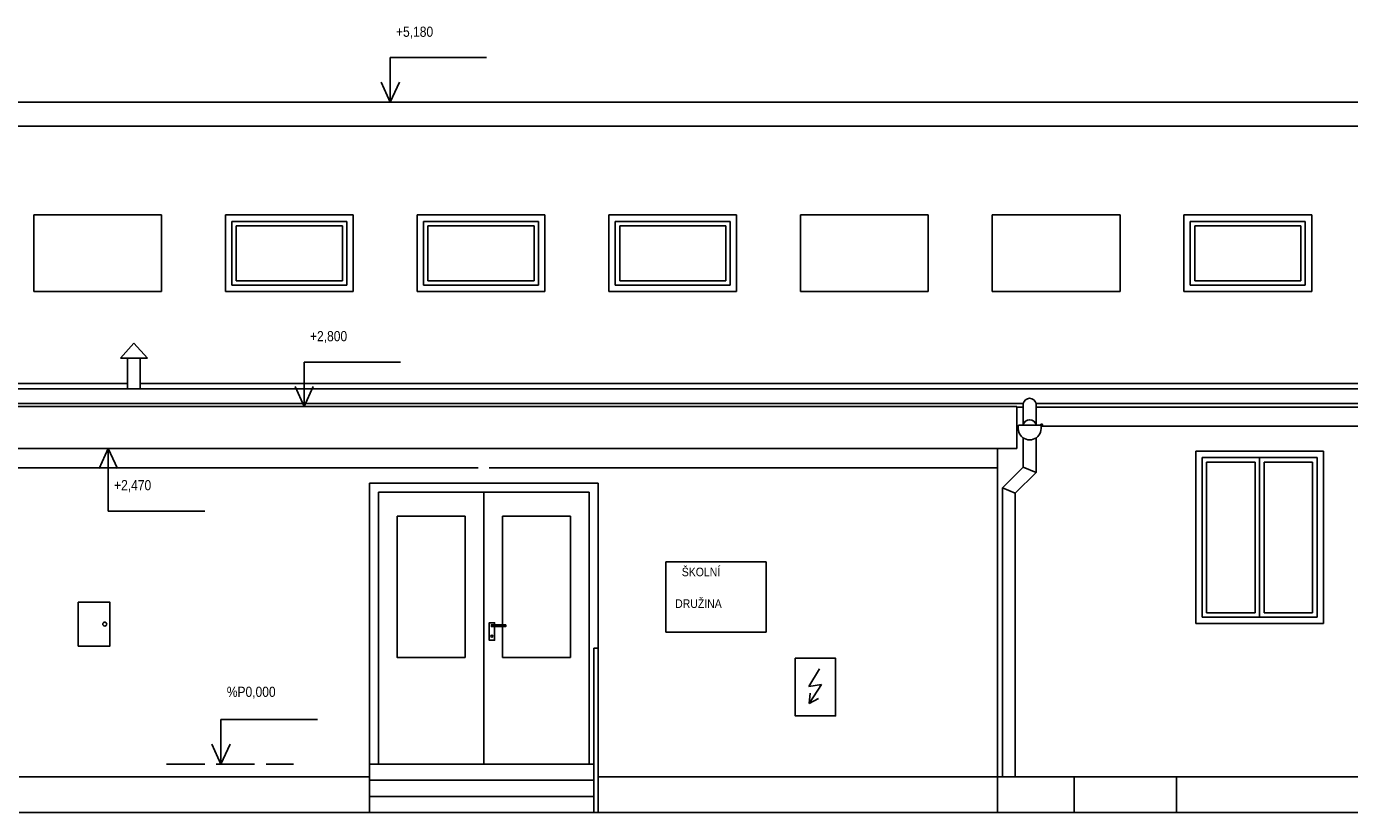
# Model space of a CAD drawing. Header units: millimetres. Extents: x -102573 to 74941, y -50927 to -14280.
# Tile 12 of 16: x -722 to 9631, y -21934 to -15778. Entities that reach past the tile are written whole.
import ezdxf

# ---------------------------------------------------------------- set-up
doc = ezdxf.new("R2010")
doc.units = ezdxf.units.MM
doc.linetypes.add('Carkovana 2x_1', pattern=[390, 300, -90])
doc.layers.add('XR$1$POHLEDY - STÁVAJÍCÍ_1', color=7, linetype='Continuous', lineweight=25)
doc.styles.add('ARIAL', font='ARIAL.TTF')
pattern_1 = [(0, (20000, 20000), (10000, 10000), [10000, -10000]), (90, (20000, 20000), (-10000, 10000), [10000, -10000])]

msp = doc.modelspace()

# ---------------------------------------------------------------- hatches: boundary and pattern name
at = {"layer": 'XR$1$POHLEDY - STÁVAJÍCÍ_1', "linetype": 'Continuous', "lineweight": 25}
h = msp.add_hatch(dxfattribs=at)
h.set_pattern_fill('VZOR', color=8, scale=10000, style=0, pattern_type=2)
h.set_pattern_definition(pattern_1)
h.paths.add_polyline_path([(1962, -21654), (-778, -21654), (-778, -21934), (1962, -21934)], flags=0)
h = msp.add_hatch(dxfattribs=at)
h.set_pattern_fill('VZOR', color=8, scale=10000, style=0, pattern_type=2)
h.set_pattern_definition(pattern_1)
h.paths.add_polyline_path([(3752, -21934), (6877, -21934), (6877, -21654), (3752, -21654)], flags=0)
h = msp.add_hatch(dxfattribs=at)
h.set_pattern_fill('VZOR', color=8, scale=10000, style=0, pattern_type=2)
h.set_pattern_definition(pattern_1)
h.paths.add_polyline_path([(23607, -21654), (8277, -21654), (8277, -21934), (23607, -21934)], flags=0)

# ---------------------------------------------------------------- linework, layer by layer
at = {"layer": 'XR$1$POHLEDY - STÁVAJÍCÍ_1', "color": 96, "linetype": 'Continuous', "lineweight": 25}
for p, q in [((2879, -16022), (2125, -16022)), ((2125, -16022), (2125, -16370)), ((2125, -16370), (2053, -16213)), ((2125, -16370), (2196, -16213)), ((2206, -18406), (1452, -18406)), ((1452, -18406), (1452, -18754)), ((1452, -18754), (1380, -18597)), ((1452, -18754), (1523, -18597)), ((-82, -19084), (-153, -19240)), ((-82, -19573), (-82, -19084)), ((-82, -19084), (-10, -19240)), ((673, -19573), (-82, -19573)), ((1555, -21206), (800, -21206)), ((800, -21206), (800, -21554)), ((800, -21554), (729, -21397)), ((800, -21554), (872, -21397))]:
    msp.add_line(p, q, dxfattribs=at)
at = {"layer": 'XR$1$POHLEDY - STÁVAJÍCÍ_1', "color": 7, "linetype": 'Continuous', "lineweight": 25}
for p, q in [((-12258, -16370), (17927, -16370)), ((-12258, -16558), (17927, -16558)), ((-665, -17254), (-665, -17854)), ((335, -17254), (-665, -17254)), ((335, -17254), (335, -17854)), ((835, -17254), (835, -17854)), ((1835, -17254), (835, -17254)), ((1835, -17254), (1835, -17854)), ((2335, -17254), (2335, -17854)), ((2335, -17254), (3335, -17254)), ((3335, -17254), (3335, -17854)), ((3835, -17254), (3835, -17854)), ((3835, -17254), (4835, -17254)), ((4835, -17254), (4835, -17854)), ((5335, -17254), (5335, -17854)), ((5335, -17254), (6335, -17254)), ((6335, -17254), (6335, -17854)), ((6835, -17254), (6835, -17854)), ((6835, -17254), (7835, -17254)), ((7835, -17254), (7835, -17854)), ((8335, -17254), (8335, -17854)), ((8335, -17254), (9335, -17254)), ((9335, -17254), (9335, -17854)), ((885, -17304), (885, -17804)), ((1785, -17304), (885, -17304)), ((920, -17339), (920, -17769)), ((1750, -17339), (920, -17339)), ((1750, -17339), (1750, -17769)), ((1785, -17304), (1785, -17804)), ((2385, -17304), (2385, -17804)), ((2385, -17304), (3285, -17304)), ((2420, -17339), (2420, -17769)), ((2420, -17339), (3250, -17339)), ((3250, -17339), (3250, -17769)), ((3285, -17304), (3285, -17804)), ((3885, -17304), (3885, -17804)), ((3885, -17304), (4785, -17304)), ((3920, -17339), (3920, -17769)), ((3920, -17339), (4750, -17339)), ((4750, -17339), (4750, -17769)), ((4785, -17304), (4785, -17804)), ((8385, -17304), (9285, -17304)), ((8385, -17304), (8385, -17804)), ((8420, -17339), (8420, -17769)), ((8420, -17339), (9250, -17339)), ((9250, -17339), (9250, -17769)), ((9285, -17304), (9285, -17804)), ((1785, -17804), (885, -17804)), ((1750, -17769), (920, -17769)), ((2385, -17804), (3285, -17804)), ((2420, -17769), (3250, -17769)), ((3885, -17804), (4785, -17804)), ((3920, -17769), (4750, -17769)), ((8385, -17804), (9285, -17804)), ((8420, -17769), (9250, -17769)), ((335, -17854), (-665, -17854)), ((1835, -17854), (835, -17854)), ((2335, -17854), (3335, -17854)), ((3835, -17854), (4835, -17854)), ((5335, -17854), (6335, -17854)), ((6835, -17854), (7835, -17854)), ((8335, -17854), (9335, -17854)), ((13, -18376), (119, -18257)), ((119, -18257), (226, -18376)), ((13, -18376), (226, -18376)), ((69, -18615), (69, -18376)), ((169, -18615), (169, -18376)), ((-18480, -18615), (24149, -18615)), ((-5479, -18573), (69, -18573)), ((169, -18573), (11148, -18573)), ((-1428, -18731), (7078, -18731)), ((7078, -18731), (7078, -18899)), ((7178, -18731), (7178, -18899)), ((7178, -18731), (24063, -18731)), ((-1378, -18754), (7027, -18754)), ((7027, -18754), (7027, -19084)), ((7027, -18759), (7078, -18759)), ((7178, -18759), (23957, -18759)), ((7214, -18899), (7041, -18899)), ((7078, -19000), (7078, -19229)), ((7178, -19000), (7178, -19270)), ((-1378, -19084), (7027, -19084)), ((6877, -19084), (6877, -21934)), ((8427, -19104), (8427, -20454)), ((8427, -19104), (9427, -19104)), ((9427, -19104), (9427, -20454)), ((7078, -19229), (6915, -19391)), ((7178, -19270), (7078, -19229)), ((8477, -19154), (8477, -20404)), ((8477, -19154), (9377, -19154)), ((8512, -19189), (8512, -20369)), ((8512, -19189), (8892, -19189)), ((8892, -19189), (8892, -20369)), ((8927, -19154), (8927, -20404)), ((8962, -19189), (8962, -20369)), ((8962, -19189), (9342, -19189)), ((9342, -19189), (9342, -20369)), ((9377, -19154), (9377, -20404)), ((1962, -19354), (1962, -21934)), ((3752, -19354), (1962, -19354)), ((3752, -19354), (3752, -21934)), ((7178, -19270), (7015, -19432)), ((2032, -19424), (2032, -21554)), ((2032, -19424), (2857, -19424)), ((3682, -19424), (2857, -19424)), ((2857, -19424), (2857, -21554)), ((3682, -19424), (3682, -21554)), ((6915, -19391), (6915, -21654)), ((7015, -19432), (6915, -19391)), ((7015, -19432), (7015, -21654)), ((8512, -20369), (8892, -20369)), ((8962, -20369), (9342, -20369)), ((8427, -20454), (9427, -20454)), ((8477, -20404), (9377, -20404)), ((3717, -20647), (3717, -21934)), ((3717, -20647), (3752, -20647)), ((3717, -21554), (1962, -21554)), ((3752, -21554), (3752, -21934)), ((-778, -21654), (1962, -21654)), ((3717, -21681), (1962, -21681)), ((3752, -21654), (6877, -21654)), ((6877, -21654), (23607, -21654)), ((7477, -21934), (7477, -21654)), ((8277, -21934), (8277, -21654)), ((3717, -21807), (1962, -21807))]:
    msp.add_line(p, q, dxfattribs=at)
at = {"layer": 'XR$1$POHLEDY - STÁVAJÍCÍ_1', "color": 8, "linetype": 'Continuous', "lineweight": 25}
for p, q in [((7027, -18909), (7039, -18909)), ((7216, -18909), (23607, -18909)), ((-1228, -19234), (2814, -19234)), ((2900, -19234), (6877, -19234)), ((5483, -20807), (5401, -20947)), ((5401, -20947), (5499, -20932)), ((5499, -20932), (5404, -21080)), ((5404, -21080), (5410, -20998)), ((5404, -21080), (5476, -21040))]:
    msp.add_line(p, q, dxfattribs=at)
at = {"layer": 'XR$1$POHLEDY - STÁVAJÍCÍ_1', "color": 7, "linetype": 'Carkovana 2x_1', "lineweight": 25}
msp.add_line((373, -21554), (1367, -21554), dxfattribs=at)
at = {"layer": 'XR$1$POHLEDY - STÁVAJÍCÍ_1', "color": 6, "linetype": 'Continuous', "lineweight": 25}
msp.add_line((25937, -21934), (-778, -21934), dxfattribs=at)
at = {"layer": 'XR$1$POHLEDY - STÁVAJÍCÍ_1', "color": 7, "linetype": 'Continuous', "lineweight": 25}
for points in [[(2179, -19614), (2710, -19614), (2710, -20719), (2179, -20719), (2179, -19614)], [(3028, -20463), (2916, -20463), (2916, -20477), (3028, -20477), (3028, -20463)]]:
    msp.add_lwpolyline(points, close=True, dxfattribs=at)
for points in [[(3004, -20477), (3004, -20719), (3535, -20719), (3535, -19614), (3004, -19614), (3004, -20463)], [(2941, -20463), (2941, -20448), (2900, -20448), (2900, -20585), (2941, -20585), (2941, -20477)]]:
    msp.add_lwpolyline(points, dxfattribs=at)
at = {"layer": 'XR$1$POHLEDY - STÁVAJÍCÍ_1', "color": 8, "linetype": 'Continuous', "lineweight": 25}
for points in [[(4282, -19971), (5066, -19971), (5066, -20520), (4282, -20520), (4282, -19971)], [(-316, -20287), (-68, -20287), (-68, -20630), (-316, -20630), (-316, -20287)], [(5294, -20726), (5610, -20726), (5610, -21177), (5294, -21177), (5294, -20726)]]:
    msp.add_lwpolyline(points, close=True, dxfattribs=at)
msp.add_circle((-109, -20458), 15.2, dxfattribs=at)
at = {"layer": 'XR$1$POHLEDY - STÁVAJÍCÍ_1', "color": 7, "linetype": 'Continuous', "lineweight": 25}
msp.add_circle((2920, -20553), 8.3, dxfattribs=at)
for centre, radius, start, end in [((7128, -18741), 51.1, 11.6888, 168.3112), ((7128, -18925), 90, 163.2404, 16.7596), ((7128, -18909), 51.1, 11.6888, 168.3112), ((7222, -18899), 8, 210.7063, 180)]:
    msp.add_arc(centre, radius, start, end, dxfattribs=at)

# ---------------------------------------------------------------- texts
at = {"layer": 'XR$1$POHLEDY - STÁVAJÍCÍ_1', "color": 96, "linetype": 'Continuous', "lineweight": 18, "char_height": 80, "attachment_point": 1}
for s, insert, width in [('\\W0.88;+5,180', (2170, -15779), 393.38), ('\\W0.88;+2,800', (1497, -18163), 404.93), ('\\W0.88;+2,470', (-36, -19330), 404.93)]:
    msp.add_mtext(s, dxfattribs=dict(at, insert=insert, width=width))
at = {"layer": 'XR$1$POHLEDY - STÁVAJÍCÍ_1', "color": 8, "linetype": 'Continuous', "lineweight": 13, "char_height": 67.5, "attachment_point": 1, "style": 'ARIAL'}
for s, insert, width in [('\\W0.87;ŠKOLNÍ', (4406, -20016), 329.41), ('\\W0.87;DRUŽINA', (4354, -20264), 393.81)]:
    msp.add_mtext(s, dxfattribs=dict(at, insert=insert, width=width))
at = {"layer": 'XR$1$POHLEDY - STÁVAJÍCÍ_1', "color": 96, "linetype": 'Continuous', "lineweight": 25, "insert": (846, -21043), "char_height": 80, "width": 497.33, "attachment_point": 7}
msp.add_mtext('\\W0.88;%P0,000', dxfattribs=at)

doc.saveas('drawing.dxf')
